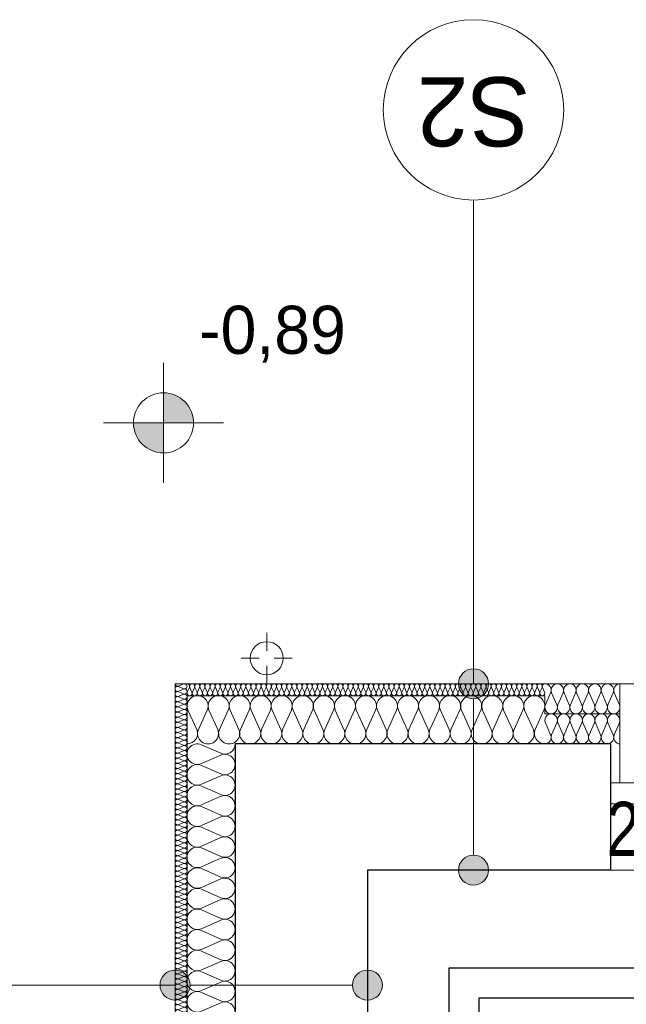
# Model space of a CAD drawing. Extents: x -440864 to -355682, y 13652 to 155872.
# Tile 31 of 179: x -431002 to -428984, y 36226 to 39502. Entities that reach past the tile are written whole.
import ezdxf
from ezdxf.lldxf.tags import DXFTag

# ---------------------------------------------------------------- set-up
doc = ezdxf.new("R2010")
doc.units = 0
doc.header["$MEASUREMENT"] = 0
for name, color, linetype in [('#podkład', 252, 'Continuous'), ('Arch ocieplenie', 252, 'Continuous'), ('Arch opisy', 252, 'Continuous'), ('Inwent Izolacje', 252, 'Continuous'), ('INWENT RZĘDNE', 252, 'Continuous'), ('IS_Powrót', 5, 'DASH'), ('IS_Text_Odbiornikow_Therm', 7, 'Continuous'), ('IS_Zasilanie', 1, 'SOLID')]:
    doc.layers.add(name, color=color, linetype=linetype)
for name, color, linetype, lineweight in [('Arch ocieplenie_Nr_Pióra__9', 252, 'Continuous', 13), ('Arch opisy_Nr_Pióra__1', 252, 'Continuous', 25), ('Arch opisy_Nr_Pióra__21', 252, 'Continuous', 9), ('Arch wykończenie_Nr_Pióra__3', 252, 'Continuous', 18), ('INWENT DACH_Nr_Pióra__21', 252, 'Continuous', 9), ('Inwent Izolacje_Nr_Pióra__2', 252, 'Continuous', 13), ('INWENT RZĘDNE_Nr_Pióra__21', 252, 'Continuous', 9), ('INWENT. OKNA_Nr_Pióra__5', 252, 'Continuous', 13), ('INWENT.ŚCIANY_Nr_Pióra__1', 252, 'Continuous', 25), ('INWENT.ŚCIANY_Nr_Pióra__2', 252, 'Continuous', 13), ('INWENT.ŚCIANY_Nr_Pióra__21', 252, 'Continuous', 9)]:
    doc.layers.add(name, color=color, linetype=linetype, lineweight=lineweight)
doc.styles.add('GENERATED_STYLE_2', font='txt')
doc.styles.add('GENERATED_STYLE_5', font='txt')
doc.styles.get("Standard").update_dxf_attribs({"font": 'arial.ttf', "width": 0.8, "bigfont": 'BIGFONT.SHX'})
tags = doc.linetypes.add('DASH', pattern=[15, 10, -5]).pattern_tags.tags
tags[6:7] = [DXFTag(74, 4), DXFTag(75, 0), DXFTag(340, '0'), DXFTag(46, 0.0), DXFTag(50, 0.0), DXFTag(44, 0.0), DXFTag(45, 0.0)]
tags[4:5] = [DXFTag(74, 4), DXFTag(75, 0), DXFTag(340, '0'), DXFTag(46, 0.0), DXFTag(50, 0.0), DXFTag(44, 0.0), DXFTag(45, 0.0)]
tags = doc.linetypes.add('SOLID', pattern=[10, 10, 0]).pattern_tags.tags
tags[6:7] = [DXFTag(74, 4), DXFTag(75, 0), DXFTag(340, '0'), DXFTag(46, 0.0), DXFTag(50, 0.0), DXFTag(44, 0.0), DXFTag(45, 0.0)]
tags[4:5] = [DXFTag(74, 4), DXFTag(75, 0), DXFTag(340, '0'), DXFTag(46, 0.0), DXFTag(50, 0.0), DXFTag(44, 0.0), DXFTag(45, 0.0)]

# ---------------------------------------------------------------- blocks, each defined once
blk = doc.blocks.new('Izolacja cieplna 14_14', base_point=(-430484.9, 37292.6))
at = {"layer": 'Arch ocieplenie_Nr_Pióra__9', "linetype": 'Continuous'}
for p, q in [((-430456.9, 37291.9), (-430473, 37284.8)), ((-430473, 37283.4), (-430456.9, 37276.2)), ((-430456.9, 37274.8), (-430473, 37267.7)), ((-430473, 37266.3), (-430456.9, 37259.2)), ((-430456.9, 37257.7), (-430473, 37250.6)), ((-430473, 37249.2), (-430456.9, 37242.1)), ((-430456.9, 37240.6), (-430473, 37233.5)), ((-430473, 37232.1), (-430456.9, 37225)), ((-430456.9, 37223.6), (-430473, 37216.5)), ((-430473, 37215), (-430456.9, 37207.9)), ((-430456.9, 37206.5), (-430473, 37199.4)), ((-430473, 37197.9), (-430456.9, 37190.8)), ((-430456.9, 37189.4), (-430473, 37182.3)), ((-430473, 37180.9), (-430456.9, 37173.7)), ((-430456.9, 37172.3), (-430473, 37165.2)), ((-430473, 37163.8), (-430456.9, 37156.7)), ((-430456.9, 37155.2), (-430473, 37148.1)), ((-430473, 37146.7), (-430456.9, 37139.6)), ((-430456.9, 37138.1), (-430473, 37131)), ((-430473, 37129.6), (-430456.9, 37122.5)), ((-430456.9, 37121.1), (-430473, 37114)), ((-430473, 37112.5), (-430456.9, 37105.4)), ((-430456.9, 37104), (-430473, 37096.9)), ((-430473, 37095.4), (-430456.9, 37088.3)), ((-430456.9, 37086.9), (-430473, 37079.8)), ((-430473, 37078.4), (-430456.9, 37071.2)), ((-430456.9, 37069.8), (-430473, 37062.7)), ((-430473, 37061.3), (-430456.9, 37054.2)), ((-430456.9, 37052.7), (-430473, 37045.6)), ((-430473, 37044.2), (-430456.9, 37037.1)), ((-430456.9, 37035.6), (-430473, 37028.5)), ((-430473, 37027.1), (-430456.9, 37020)), ((-430456.9, 37018.6), (-430473, 37011.5)), ((-430473, 37010), (-430456.9, 37002.9)), ((-430456.9, 37001.5), (-430473, 36994.4)), ((-430473, 36992.9), (-430456.9, 36985.8)), ((-430456.9, 36984.4), (-430473, 36977.3)), ((-430473, 36975.9), (-430456.9, 36968.7)), ((-430456.9, 36967.3), (-430473, 36960.2)), ((-430473, 36958.8), (-430456.9, 36951.7)), ((-430456.9, 36950.2), (-430473, 36943.1)), ((-430473, 36941.7), (-430456.9, 36934.6)), ((-430456.9, 36933.1), (-430473, 36926)), ((-430473, 36924.6), (-430456.9, 36917.5)), ((-430456.9, 36916.1), (-430473, 36909)), ((-430473, 36907.5), (-430456.9, 36900.4)), ((-430456.9, 36899), (-430473, 36891.9)), ((-430473, 36890.4), (-430456.9, 36883.3)), ((-430456.9, 36881.9), (-430473, 36874.8)), ((-430473, 36873.4), (-430456.9, 36866.2)), ((-430456.9, 36864.8), (-430473, 36857.7)), ((-430473, 36856.3), (-430456.9, 36849.2)), ((-430456.9, 36847.7), (-430473, 36840.6)), ((-430473, 36839.2), (-430456.9, 36832.1)), ((-430456.9, 36830.6), (-430473, 36823.5)), ((-430473, 36822.1), (-430456.9, 36815)), ((-430456.9, 36813.6), (-430473, 36806.5)), ((-430473, 36805), (-430456.9, 36797.9)), ((-430456.9, 36796.5), (-430473, 36789.4)), ((-430473, 36787.9), (-430456.9, 36780.8)), ((-430456.9, 36779.4), (-430473, 36772.3)), ((-430473, 36770.9), (-430456.9, 36763.7)), ((-430456.9, 36762.3), (-430473, 36755.2)), ((-430473, 36753.8), (-430456.9, 36746.7)), ((-430456.9, 36745.2), (-430473, 36738.1)), ((-430473, 36736.7), (-430456.9, 36729.6)), ((-430456.9, 36728.1), (-430473, 36721)), ((-430473, 36719.6), (-430456.9, 36712.5)), ((-430456.9, 36711.1), (-430473, 36704)), ((-430473, 36702.5), (-430456.9, 36695.4)), ((-430456.9, 36694), (-430473, 36686.9)), ((-430473, 36685.4), (-430456.9, 36678.3)), ((-430456.9, 36676.9), (-430473, 36669.8)), ((-430473, 36668.4), (-430456.9, 36661.2)), ((-430456.9, 36659.8), (-430473, 36652.7)), ((-430473, 36651.3), (-430456.9, 36644.2)), ((-430456.9, 36642.7), (-430473, 36635.6)), ((-430473, 36634.2), (-430456.9, 36627.1)), ((-430456.9, 36625.6), (-430473, 36618.5)), ((-430473, 36617.1), (-430456.9, 36610)), ((-430456.9, 36608.6), (-430473, 36601.5)), ((-430473, 36600), (-430456.9, 36592.9)), ((-430456.9, 36591.5), (-430473, 36584.4)), ((-430473, 36582.9), (-430456.9, 36575.8)), ((-430456.9, 36574.4), (-430473, 36567.3)), ((-430473, 36565.9), (-430456.9, 36558.7)), ((-430456.9, 36557.3), (-430473, 36550.2)), ((-430473, 36548.8), (-430456.9, 36541.7)), ((-430456.9, 36540.2), (-430473, 36533.1)), ((-430473, 36531.7), (-430456.9, 36524.6)), ((-430456.9, 36523.1), (-430473, 36516)), ((-430473, 36514.6), (-430456.9, 36507.5)), ((-430456.9, 36506.1), (-430473, 36499)), ((-430473, 36497.5), (-430456.9, 36490.4)), ((-430456.9, 36489), (-430473, 36481.9)), ((-430473, 36480.4), (-430456.9, 36473.3)), ((-430456.9, 36471.9), (-430473, 36464.8)), ((-430473, 36463.4), (-430456.9, 36456.2)), ((-430456.9, 36454.8), (-430473, 36447.7)), ((-430473, 36446.3), (-430456.9, 36439.2)), ((-430456.9, 36437.7), (-430473, 36430.6)), ((-430473, 36429.2), (-430456.9, 36422.1)), ((-430456.9, 36420.6), (-430473, 36413.5)), ((-430473, 36412.1), (-430456.9, 36405)), ((-430456.9, 36403.6), (-430473, 36396.5)), ((-430473, 36395), (-430456.9, 36387.9)), ((-430456.9, 36386.5), (-430473, 36379.4)), ((-430473, 36377.9), (-430456.9, 36370.8)), ((-430456.9, 36369.4), (-430473, 36362.3)), ((-430473, 36360.9), (-430456.9, 36353.7)), ((-430456.9, 36352.3), (-430473, 36345.2)), ((-430473, 36343.8), (-430456.9, 36336.7)), ((-430456.9, 36335.2), (-430473, 36328.1)), ((-430473, 36326.7), (-430456.9, 36319.6)), ((-430456.9, 36318.1), (-430473, 36311)), ((-430473, 36309.6), (-430456.9, 36302.5)), ((-430456.9, 36301.1), (-430473, 36294)), ((-430473, 36292.5), (-430456.9, 36285.4)), ((-430456.9, 36284), (-430473, 36276.9)), ((-430473, 36275.4), (-430456.9, 36268.3)), ((-430456.9, 36266.9), (-430473, 36259.8)), ((-430473, 36258.4), (-430456.9, 36251.2)), ((-430456.9, 36249.8), (-430473, 36242.7)), ((-430473, 36241.3), (-430456.9, 36234.2)), ((-430456.9, 36232.7), (-430473, 36225.6)), ((-430473, 36224.2), (-430456.9, 36217.1)), ((-430456.9, 36215.6), (-430473, 36208.5)), ((-430473, 36207.1), (-430456.9, 36200)), ((-430456.9, 36198.6), (-430473, 36191.5)), ((-430473, 36190), (-430456.9, 36182.9)), ((-430456.9, 36181.5), (-430473, 36174.4)), ((-430473, 36172.9), (-430456.9, 36165.8)), ((-430456.9, 36164.4), (-430473, 36157.3)), ((-430473, 36155.9), (-430456.9, 36148.7)), ((-430456.9, 36147.3), (-430473, 36140.2)), ((-430473, 36138.8), (-430456.9, 36131.7)), ((-430456.9, 36130.2), (-430473, 36123.1)), ((-430473, 36121.7), (-430456.9, 36114.6)), ((-430456.9, 36113.1), (-430473, 36106)), ((-430473, 36104.6), (-430456.9, 36097.5)), ((-430456.9, 36096.1), (-430473, 36089)), ((-430473, 36087.5), (-430456.9, 36080.4)), ((-430456.9, 36079), (-430473, 36071.9)), ((-430473, 36070.4), (-430456.9, 36063.3))]:
    blk.add_line(p, q, dxfattribs=at)
for centre, start_param, end_param in [((-430476.4, 37292.6), 4.712389, 6.695979), ((-430453.5, 37284.1), 5.870392, 9.837571), ((-430476.4, 37275.5), 2.7288, 6.695979), ((-430476.4, 37258.4), 2.7288, 6.695979), ((-430453.5, 37267), 5.870392, 9.837571), ((-430453.5, 37249.9), 5.870392, 9.837571), ((-430476.4, 37241.4), 2.7288, 6.695979), ((-430476.4, 37224.3), 2.7288, 6.695979), ((-430453.5, 37232.8), 5.870392, 9.837571), ((-430453.5, 37215.7), 5.870392, 9.837571), ((-430476.4, 37207.2), 2.7288, 6.695979), ((-430476.4, 37190.1), 2.7288, 6.695979), ((-430453.5, 37198.7), 5.870392, 9.837571), ((-430453.5, 37181.6), 5.870392, 9.837571), ((-430476.4, 37173), 2.7288, 6.695979), ((-430476.4, 37155.9), 2.7288, 6.695979), ((-430453.5, 37164.5), 5.870392, 9.837571), ((-430453.5, 37147.4), 5.870392, 9.837571), ((-430476.4, 37138.9), 2.7288, 6.695979), ((-430476.4, 37121.8), 2.7288, 6.695979), ((-430453.5, 37130.3), 5.870392, 9.837571), ((-430453.5, 37113.2), 5.870392, 9.837571), ((-430476.4, 37104.7), 2.7288, 6.695979), ((-430476.4, 37087.6), 2.7288, 6.695979), ((-430453.5, 37096.2), 5.870392, 9.837571), ((-430476.4, 37070.5), 2.7288, 6.695979), ((-430476.4, 37053.4), 2.7288, 6.695979), ((-430453.5, 37079.1), 5.870392, 9.837571), ((-430453.5, 37062), 5.870392, 9.837571), ((-430476.4, 37036.4), 2.7288, 6.695979), ((-430476.4, 37019.3), 2.7288, 6.695979), ((-430453.5, 37044.9), 5.870392, 9.837571), ((-430453.5, 37027.8), 5.870392, 9.837571), ((-430476.4, 37002.2), 2.7288, 6.695979), ((-430476.4, 36985.1), 2.7288, 6.695979), ((-430453.5, 37010.7), 5.870392, 9.837571), ((-430453.5, 36993.7), 5.870392, 9.837571), ((-430476.4, 36968), 2.7288, 6.695979), ((-430476.4, 36950.9), 2.7288, 6.695979), ((-430453.5, 36976.6), 5.870392, 9.837571), ((-430453.5, 36959.5), 5.870392, 9.837571), ((-430476.4, 36933.9), 2.7288, 6.695979), ((-430476.4, 36916.8), 2.7288, 6.695979), ((-430453.5, 36942.4), 5.870392, 9.837571), ((-430453.5, 36925.3), 5.870392, 9.837571), ((-430476.4, 36899.7), 2.7288, 6.695979), ((-430453.5, 36908.2), 5.870392, 9.837571), ((-430453.5, 36891.2), 5.870392, 9.837571), ((-430476.4, 36882.6), 2.7288, 6.695979), ((-430476.4, 36865.5), 2.7288, 6.695979), ((-430453.5, 36874.1), 5.870392, 9.837571), ((-430453.5, 36857), 5.870392, 9.837571), ((-430476.4, 36848.4), 2.7288, 6.695979), ((-430476.4, 36831.4), 2.7288, 6.695979), ((-430453.5, 36839.9), 5.870392, 9.837571), ((-430453.5, 36822.8), 5.870392, 9.837571), ((-430476.4, 36814.3), 2.7288, 6.695979), ((-430476.4, 36797.2), 2.7288, 6.695979), ((-430453.5, 36805.7), 5.870392, 9.837571), ((-430453.5, 36788.7), 5.870392, 9.837571), ((-430476.4, 36780.1), 2.7288, 6.695979), ((-430476.4, 36763), 2.7288, 6.695979), ((-430453.5, 36771.6), 5.870392, 9.837571), ((-430453.5, 36754.5), 5.870392, 9.837571), ((-430476.4, 36745.9), 2.7288, 6.695979), ((-430476.4, 36728.9), 2.7288, 6.695979), ((-430453.5, 36737.4), 5.870392, 9.837571), ((-430453.5, 36720.3), 5.870392, 9.837571), ((-430476.4, 36711.8), 2.7288, 6.695979), ((-430476.4, 36694.7), 2.7288, 6.695979), ((-430453.5, 36703.2), 5.870392, 9.837571), ((-430476.4, 36677.6), 2.7288, 6.695979), ((-430476.4, 36660.5), 2.7288, 6.695979), ((-430453.5, 36686.2), 5.870392, 9.837571), ((-430453.5, 36669.1), 5.870392, 9.837571), ((-430476.4, 36643.4), 2.7288, 6.695979), ((-430476.4, 36626.4), 2.7288, 6.695979), ((-430453.5, 36652), 5.870392, 9.837571), ((-430453.5, 36634.9), 5.870392, 9.837571), ((-430476.4, 36609.3), 2.7288, 6.695979), ((-430476.4, 36592.2), 2.7288, 6.695979), ((-430453.5, 36617.8), 5.870392, 9.837571), ((-430453.5, 36600.7), 5.870392, 9.837571), ((-430476.4, 36575.1), 2.7288, 6.695979), ((-430476.4, 36558), 2.7288, 6.695979), ((-430453.5, 36583.7), 5.870392, 9.837571), ((-430453.5, 36566.6), 5.870392, 9.837571), ((-430476.4, 36540.9), 2.7288, 6.695979), ((-430476.4, 36523.9), 2.7288, 6.695979), ((-430453.5, 36549.5), 5.870392, 9.837571), ((-430453.5, 36532.4), 5.870392, 9.837571), ((-430476.4, 36506.8), 2.7288, 6.695979), ((-430453.5, 36515.3), 5.870392, 9.837571), ((-430453.5, 36498.2), 5.870392, 9.837571), ((-430476.4, 36489.7), 2.7288, 6.695979), ((-430476.4, 36472.6), 2.7288, 6.695979), ((-430453.5, 36481.2), 5.870392, 9.837571), ((-430453.5, 36464.1), 5.870392, 9.837571), ((-430476.4, 36455.5), 2.7288, 6.695979), ((-430476.4, 36438.4), 2.7288, 6.695979), ((-430453.5, 36447), 5.870392, 9.837571), ((-430453.5, 36429.9), 5.870392, 9.837571), ((-430476.4, 36421.4), 2.7288, 6.695979), ((-430476.4, 36404.3), 2.7288, 6.695979), ((-430453.5, 36412.8), 5.870392, 9.837571), ((-430453.5, 36395.7), 5.870392, 9.837571), ((-430476.4, 36387.2), 2.7288, 6.695979), ((-430476.4, 36370.1), 2.7288, 6.695979), ((-430453.5, 36378.7), 5.870392, 9.837571), ((-430453.5, 36361.6), 5.870392, 9.837571), ((-430476.4, 36353), 2.7288, 6.695979), ((-430476.4, 36335.9), 2.7288, 6.695979), ((-430453.5, 36344.5), 5.870392, 9.837571), ((-430453.5, 36327.4), 5.870392, 9.837571), ((-430476.4, 36318.9), 2.7288, 6.695979), ((-430476.4, 36301.8), 2.7288, 6.695979), ((-430453.5, 36310.3), 5.870392, 9.837571), ((-430476.4, 36284.7), 2.7288, 6.695979), ((-430476.4, 36267.6), 2.7288, 6.695979), ((-430453.5, 36293.2), 5.870392, 9.837571), ((-430453.5, 36276.2), 5.870392, 9.837571), ((-430476.4, 36250.5), 2.7288, 6.695979), ((-430476.4, 36233.4), 2.7288, 6.695979), ((-430453.5, 36259.1), 5.870392, 9.837571), ((-430453.5, 36242), 5.870392, 9.837571), ((-430476.4, 36216.4), 2.7288, 6.695979), ((-430476.4, 36199.3), 2.7288, 6.695979), ((-430453.5, 36224.9), 5.870392, 9.837571), ((-430453.5, 36207.8), 5.870392, 9.837571), ((-430476.4, 36182.2), 2.7288, 6.695979), ((-430476.4, 36165.1), 2.7288, 6.695979), ((-430453.5, 36190.7), 5.870392, 9.837571), ((-430453.5, 36173.7), 5.870392, 9.837571), ((-430476.4, 36148), 2.7288, 6.695979), ((-430476.4, 36130.9), 2.7288, 6.695979), ((-430453.5, 36156.6), 5.870392, 9.837571), ((-430453.5, 36139.5), 5.870392, 9.837571), ((-430476.4, 36113.9), 2.7288, 6.695979), ((-430453.5, 36122.4), 5.870392, 9.837571), ((-430453.5, 36105.3), 5.870392, 9.837571), ((-430476.4, 36096.8), 2.7288, 6.695979), ((-430476.4, 36079.7), 2.7288, 6.695979), ((-430453.5, 36088.2), 5.870392, 9.837571), ((-430453.5, 36071.2), 5.870392, 9.837571), ((-430476.4, 36062.6), 2.7288, 4.712389)]:
    blk.add_ellipse(centre, major_axis=(0, -8.54), ratio=0.995956, start_param=start_param, end_param=end_param, dxfattribs=at)
blk = doc.blocks.new('Izolacja cieplna 14_18', base_point=(-429254.9, 37292.6))
at = {"layer": 'Arch ocieplenie_Nr_Pióra__9', "linetype": 'Continuous'}
for p, q in [((-430437.2, 37280.7), (-430444.2, 37264.5)), ((-430428.7, 37264.5), (-430435.7, 37280.7)), ((-430420.2, 37280.7), (-430427.2, 37264.5)), ((-430411.7, 37264.5), (-430418.7, 37280.7)), ((-430403.2, 37280.7), (-430410.2, 37264.5)), ((-430394.7, 37264.5), (-430401.7, 37280.7)), ((-430386.2, 37280.7), (-430393.2, 37264.5)), ((-430377.7, 37264.5), (-430384.7, 37280.7)), ((-430369.2, 37280.7), (-430376.2, 37264.5)), ((-430360.7, 37264.5), (-430367.7, 37280.7)), ((-430352.2, 37280.7), (-430359.2, 37264.5)), ((-430343.7, 37264.5), (-430350.7, 37280.7)), ((-430335.2, 37280.7), (-430342.2, 37264.5)), ((-430326.7, 37264.5), (-430333.7, 37280.7)), ((-430318.2, 37280.7), (-430325.2, 37264.5)), ((-430309.7, 37264.5), (-430316.7, 37280.7)), ((-430301.2, 37280.7), (-430308.2, 37264.5)), ((-430292.7, 37264.5), (-430299.7, 37280.7)), ((-430284.2, 37280.7), (-430291.2, 37264.5)), ((-430275.7, 37264.5), (-430282.7, 37280.7)), ((-430267.2, 37280.7), (-430274.2, 37264.5)), ((-430258.7, 37264.5), (-430265.7, 37280.7)), ((-430250.2, 37280.7), (-430257.2, 37264.5)), ((-430241.7, 37264.5), (-430248.7, 37280.7)), ((-430233.2, 37280.7), (-430240.2, 37264.5)), ((-430224.7, 37264.5), (-430231.7, 37280.7)), ((-430216.2, 37280.7), (-430223.2, 37264.5)), ((-430207.7, 37264.5), (-430214.7, 37280.7)), ((-430199.2, 37280.7), (-430206.2, 37264.5)), ((-430190.7, 37264.5), (-430197.7, 37280.7)), ((-430182.2, 37280.7), (-430189.2, 37264.5)), ((-430173.7, 37264.5), (-430180.7, 37280.7)), ((-430165.2, 37280.7), (-430172.2, 37264.5)), ((-430156.7, 37264.5), (-430163.7, 37280.7)), ((-430148.2, 37280.7), (-430155.2, 37264.5)), ((-430139.7, 37264.5), (-430146.7, 37280.7)), ((-430131.2, 37280.7), (-430138.2, 37264.5)), ((-430122.7, 37264.5), (-430129.7, 37280.7)), ((-430114.2, 37280.7), (-430121.2, 37264.5)), ((-430105.7, 37264.5), (-430112.7, 37280.7)), ((-430097.2, 37280.7), (-430104.2, 37264.5)), ((-430088.7, 37264.5), (-430095.7, 37280.7)), ((-430080.2, 37280.7), (-430087.2, 37264.5)), ((-430071.7, 37264.5), (-430078.7, 37280.7)), ((-430063.2, 37280.7), (-430070.2, 37264.5)), ((-430054.7, 37264.5), (-430061.7, 37280.7)), ((-430046.2, 37280.7), (-430053.2, 37264.5)), ((-430037.7, 37264.5), (-430044.7, 37280.7)), ((-430029.2, 37280.7), (-430036.2, 37264.5)), ((-430020.7, 37264.5), (-430027.7, 37280.7)), ((-430012.2, 37280.7), (-430019.2, 37264.5)), ((-430003.7, 37264.5), (-430010.7, 37280.7)), ((-429995.2, 37280.7), (-430002.2, 37264.5)), ((-429986.7, 37264.5), (-429993.7, 37280.7)), ((-429978.2, 37280.7), (-429985.2, 37264.5)), ((-429969.7, 37264.5), (-429976.7, 37280.7)), ((-429961.2, 37280.7), (-429968.2, 37264.5)), ((-429952.7, 37264.5), (-429959.7, 37280.7)), ((-429944.2, 37280.7), (-429951.2, 37264.5)), ((-429935.7, 37264.5), (-429942.7, 37280.7)), ((-429927.2, 37280.7), (-429934.2, 37264.5)), ((-429918.7, 37264.5), (-429925.7, 37280.7)), ((-429910.2, 37280.7), (-429917.2, 37264.5)), ((-429901.7, 37264.5), (-429908.7, 37280.7)), ((-429893.2, 37280.7), (-429900.2, 37264.5)), ((-429884.7, 37264.5), (-429891.7, 37280.7)), ((-429876.2, 37280.7), (-429883.2, 37264.5)), ((-429867.7, 37264.5), (-429874.7, 37280.7)), ((-429859.2, 37280.7), (-429866.2, 37264.5)), ((-429850.7, 37264.5), (-429857.7, 37280.7)), ((-429842.2, 37280.7), (-429849.2, 37264.5)), ((-429833.7, 37264.5), (-429840.7, 37280.7)), ((-429825.2, 37280.7), (-429832.2, 37264.5)), ((-429816.7, 37264.5), (-429823.7, 37280.7)), ((-429808.2, 37280.7), (-429815.2, 37264.5)), ((-429799.7, 37264.5), (-429806.7, 37280.7)), ((-429791.2, 37280.7), (-429798.2, 37264.5)), ((-429782.7, 37264.5), (-429789.7, 37280.7)), ((-429774.2, 37280.7), (-429781.2, 37264.5)), ((-429765.7, 37264.5), (-429772.7, 37280.7)), ((-429757.2, 37280.7), (-429764.2, 37264.5)), ((-429748.7, 37264.5), (-429755.7, 37280.7)), ((-429740.2, 37280.7), (-429747.2, 37264.5)), ((-429731.7, 37264.5), (-429738.7, 37280.7)), ((-429723.2, 37280.7), (-429730.2, 37264.5)), ((-429714.7, 37264.5), (-429721.7, 37280.7)), ((-429706.2, 37280.7), (-429713.2, 37264.5)), ((-429697.7, 37264.5), (-429704.7, 37280.7)), ((-429689.2, 37280.7), (-429696.2, 37264.5)), ((-429680.7, 37264.5), (-429687.7, 37280.7)), ((-429672.2, 37280.7), (-429679.2, 37264.5)), ((-429663.7, 37264.5), (-429670.7, 37280.7)), ((-429655.2, 37280.7), (-429662.2, 37264.5)), ((-429646.7, 37264.5), (-429653.7, 37280.7)), ((-429638.2, 37280.7), (-429645.2, 37264.5)), ((-429629.7, 37264.5), (-429636.7, 37280.7)), ((-429621.2, 37280.7), (-429628.2, 37264.5)), ((-429612.7, 37264.5), (-429619.7, 37280.7)), ((-429604.2, 37280.7), (-429611.2, 37264.5)), ((-429595.7, 37264.5), (-429602.7, 37280.7)), ((-429587.2, 37280.7), (-429594.2, 37264.5)), ((-429578.7, 37264.5), (-429585.7, 37280.7)), ((-429570.2, 37280.7), (-429577.2, 37264.5)), ((-429561.7, 37264.5), (-429568.7, 37280.7)), ((-429553.2, 37280.7), (-429560.2, 37264.5)), ((-429544.7, 37264.5), (-429551.7, 37280.7)), ((-429536.2, 37280.7), (-429543.2, 37264.5)), ((-429527.7, 37264.5), (-429534.7, 37280.7)), ((-429519.2, 37280.7), (-429526.2, 37264.5)), ((-429510.7, 37264.5), (-429517.7, 37280.7)), ((-429502.2, 37280.7), (-429509.2, 37264.5)), ((-429493.7, 37264.5), (-429500.7, 37280.7)), ((-429485.2, 37280.7), (-429492.2, 37264.5)), ((-429476.7, 37264.5), (-429483.7, 37280.7)), ((-429468.2, 37280.7), (-429475.2, 37264.5)), ((-429459.7, 37264.5), (-429466.7, 37280.7)), ((-429451.2, 37280.7), (-429458.2, 37264.5)), ((-429442.7, 37264.5), (-429449.7, 37280.7)), ((-429434.2, 37280.7), (-429441.2, 37264.5)), ((-429425.7, 37264.5), (-429432.7, 37280.7)), ((-429417.2, 37280.7), (-429424.2, 37264.5)), ((-429408.7, 37264.5), (-429415.7, 37280.7)), ((-429400.2, 37280.7), (-429407.2, 37264.5)), ((-429391.7, 37264.5), (-429398.7, 37280.7)), ((-429383.2, 37280.7), (-429390.2, 37264.5)), ((-429374.7, 37264.5), (-429381.7, 37280.7)), ((-429366.2, 37280.7), (-429373.2, 37264.5)), ((-429357.7, 37264.5), (-429364.7, 37280.7)), ((-429349.2, 37280.7), (-429356.2, 37264.5)), ((-429340.7, 37264.5), (-429347.7, 37280.7)), ((-429332.2, 37280.7), (-429339.2, 37264.5)), ((-429323.7, 37264.5), (-429330.7, 37280.7)), ((-429315.2, 37280.7), (-429322.2, 37264.5)), ((-429306.7, 37264.5), (-429313.7, 37280.7)), ((-429298.2, 37280.7), (-429305.2, 37264.5)), ((-429289.7, 37264.5), (-429296.7, 37280.7)), ((-429281.2, 37280.7), (-429288.2, 37264.5)), ((-429272.7, 37264.5), (-429279.7, 37280.7)), ((-429264.2, 37280.7), (-429271.2, 37264.5)), ((-429255.7, 37264.5), (-429262.7, 37280.7))]:
    blk.add_line(p, q, dxfattribs=at)
for centre, start_param, end_param in [((-430444.9, 37284.1), 1.158004, 3.141593), ((-430427.9, 37284.1), 1.158004, 5.125183), ((-430410.9, 37284.1), 1.158004, 5.125183), ((-430393.9, 37284.1), 1.158004, 5.125183), ((-430376.9, 37284.1), 1.158004, 5.125183), ((-430359.9, 37284.1), 1.158004, 5.125183), ((-430342.9, 37284.1), 1.158004, 5.125183), ((-430325.9, 37284.1), 1.158004, 5.125183), ((-430308.9, 37284.1), 1.158004, 5.125183), ((-430291.9, 37284.1), 1.158004, 5.125183), ((-430274.9, 37284.1), 1.158004, 5.125183), ((-430257.9, 37284.1), 1.158004, 5.125183), ((-430240.9, 37284.1), 1.158004, 5.125183), ((-430223.9, 37284.1), 1.158004, 5.125183), ((-430206.9, 37284.1), 1.158004, 5.125183), ((-430189.9, 37284.1), 1.158004, 5.125183), ((-430172.9, 37284.1), 1.158004, 5.125183), ((-430155.9, 37284.1), 1.158004, 5.125183), ((-430138.9, 37284.1), 1.158004, 5.125183), ((-430121.9, 37284.1), 1.158004, 5.125183), ((-430104.9, 37284.1), 1.158004, 5.125183), ((-430087.9, 37284.1), 1.158004, 5.125183), ((-430070.9, 37284.1), 1.158004, 5.125183), ((-430053.9, 37284.1), 1.158004, 5.125183), ((-430036.9, 37284.1), 1.158004, 5.125183), ((-430019.9, 37284.1), 1.158004, 5.125183), ((-430002.9, 37284.1), 1.158004, 5.125183), ((-429985.9, 37284.1), 1.158004, 5.125183), ((-429968.9, 37284.1), 1.158004, 5.125183), ((-429951.9, 37284.1), 1.158004, 5.125183), ((-429934.9, 37284.1), 1.158004, 5.125183), ((-429917.9, 37284.1), 1.158004, 5.125183), ((-429900.9, 37284.1), 1.158004, 5.125183), ((-429883.9, 37284.1), 1.158004, 5.125183), ((-429866.9, 37284.1), 1.158004, 5.125183), ((-429849.9, 37284.1), 1.158004, 5.125183), ((-429832.9, 37284.1), 1.158004, 5.125183), ((-429815.9, 37284.1), 1.158004, 5.125183), ((-429798.9, 37284.1), 1.158004, 5.125183), ((-429781.9, 37284.1), 1.158004, 5.125183), ((-429764.9, 37284.1), 1.158004, 5.125183), ((-429747.9, 37284.1), 1.158004, 5.125183), ((-429730.9, 37284.1), 1.158004, 5.125183), ((-429713.9, 37284.1), 1.158004, 5.125183), ((-429696.9, 37284.1), 1.158004, 5.125183), ((-429679.9, 37284.1), 1.158004, 5.125183), ((-429662.9, 37284.1), 1.158004, 5.125183), ((-429645.9, 37284.1), 1.158004, 5.125183), ((-429628.9, 37284.1), 1.158004, 5.125183), ((-429611.9, 37284.1), 1.158004, 5.125183), ((-429594.9, 37284.1), 1.158004, 5.125183), ((-429577.9, 37284.1), 1.158004, 5.125183), ((-429560.9, 37284.1), 1.158004, 5.125183), ((-429543.9, 37284.1), 1.158004, 5.125183), ((-429526.9, 37284.1), 1.158004, 5.125183), ((-429509.9, 37284.1), 1.158004, 5.125183), ((-429492.9, 37284.1), 1.158004, 5.125183), ((-429475.9, 37284.1), 1.158004, 5.125183), ((-429458.9, 37284.1), 1.158004, 5.125183), ((-429441.9, 37284.1), 1.158004, 5.125183), ((-429424.9, 37284.1), 1.158004, 5.125183), ((-429407.9, 37284.1), 1.158004, 5.125183), ((-429390.9, 37284.1), 1.158004, 5.125183), ((-429373.9, 37284.1), 1.158004, 5.125183), ((-429356.9, 37284.1), 1.158004, 5.125183), ((-429339.9, 37284.1), 1.158004, 5.125183), ((-429322.9, 37284.1), 1.158004, 5.125183), ((-429305.9, 37284.1), 1.158004, 5.125183), ((-429288.9, 37284.1), 1.158004, 5.125183), ((-429271.9, 37284.1), 1.158004, 5.125183), ((-429254.9, 37284.1), 3.141593, 5.125182), ((-430436.4, 37261.1), 4.299595, 8.266775), ((-430419.4, 37261.1), 4.299595, 8.266775), ((-430402.4, 37261.1), 4.299595, 8.266775), ((-430385.4, 37261.1), 4.299595, 8.266775), ((-430368.4, 37261.1), 4.299595, 8.266775), ((-430351.4, 37261.1), 4.299595, 8.266775), ((-430334.4, 37261.1), 4.299595, 8.266775), ((-430317.4, 37261.1), 4.299595, 8.266775), ((-430300.4, 37261.1), 4.299595, 8.266775), ((-430283.4, 37261.1), 4.299595, 8.266775), ((-430266.4, 37261.1), 4.299595, 8.266775), ((-430249.4, 37261.1), 4.299595, 8.266775), ((-430232.4, 37261.1), 4.299595, 8.266775), ((-430215.4, 37261.1), 4.299595, 8.266775), ((-430198.4, 37261.1), 4.299595, 8.266775), ((-430181.4, 37261.1), 4.299595, 8.266775), ((-430164.4, 37261.1), 4.299595, 8.266775), ((-430147.4, 37261.1), 4.299595, 8.266775), ((-430130.4, 37261.1), 4.299595, 8.266775), ((-430113.4, 37261.1), 4.299595, 8.266775), ((-430096.4, 37261.1), 4.299595, 8.266775), ((-430079.4, 37261.1), 4.299595, 8.266775), ((-430062.4, 37261.1), 4.299595, 8.266775), ((-430045.4, 37261.1), 4.299595, 8.266775), ((-430028.4, 37261.1), 4.299595, 8.266775), ((-430011.4, 37261.1), 4.299595, 8.266775), ((-429994.4, 37261.1), 4.299595, 8.266775), ((-429977.4, 37261.1), 4.299595, 8.266775), ((-429960.4, 37261.1), 4.299595, 8.266775), ((-429943.4, 37261.1), 4.299595, 8.266775), ((-429926.4, 37261.1), 4.299595, 8.266775), ((-429909.4, 37261.1), 4.299595, 8.266775), ((-429892.4, 37261.1), 4.299595, 8.266775), ((-429875.4, 37261.1), 4.299595, 8.266775), ((-429858.4, 37261.1), 4.299595, 8.266775), ((-429841.4, 37261.1), 4.299595, 8.266775), ((-429824.4, 37261.1), 4.299595, 8.266775), ((-429807.4, 37261.1), 4.299595, 8.266775), ((-429790.4, 37261.1), 4.299595, 8.266775), ((-429773.4, 37261.1), 4.299595, 8.266775), ((-429756.4, 37261.1), 4.299595, 8.266775), ((-429739.4, 37261.1), 4.299595, 8.266775), ((-429722.4, 37261.1), 4.299595, 8.266775), ((-429705.4, 37261.1), 4.299595, 8.266775), ((-429688.4, 37261.1), 4.299595, 8.266775), ((-429671.4, 37261.1), 4.299595, 8.266775), ((-429654.4, 37261.1), 4.299595, 8.266775), ((-429637.4, 37261.1), 4.299595, 8.266775), ((-429620.4, 37261.1), 4.299595, 8.266775), ((-429603.4, 37261.1), 4.299595, 8.266775), ((-429586.4, 37261.1), 4.299595, 8.266775), ((-429569.4, 37261.1), 4.299595, 8.266775), ((-429552.4, 37261.1), 4.299595, 8.266775), ((-429535.4, 37261.1), 4.299595, 8.266775), ((-429518.4, 37261.1), 4.299595, 8.266775), ((-429501.4, 37261.1), 4.299595, 8.266775), ((-429484.4, 37261.1), 4.299595, 8.266775), ((-429467.4, 37261.1), 4.299595, 8.266775), ((-429450.4, 37261.1), 4.299595, 8.266775), ((-429433.4, 37261.1), 4.299595, 8.266775), ((-429416.4, 37261.1), 4.299595, 8.266775), ((-429399.4, 37261.1), 4.299595, 8.266775), ((-429382.4, 37261.1), 4.299595, 8.266775), ((-429365.4, 37261.1), 4.299595, 8.266775), ((-429348.4, 37261.1), 4.299595, 8.266775), ((-429331.4, 37261.1), 4.299595, 8.266775), ((-429314.4, 37261.1), 4.299595, 8.266775), ((-429297.4, 37261.1), 4.299595, 8.266775), ((-429280.4, 37261.1), 4.299595, 8.266775), ((-429263.4, 37261.1), 4.299595, 8.266775)]:
    blk.add_ellipse(centre, major_axis=(0, -8.51), ratio=0.999161, start_param=start_param, end_param=end_param, dxfattribs=at)
blk = doc.blocks.new('Izolacja cieplna 14_19', base_point=(-429004.9, 37292.6))
at = {"layer": 'Arch ocieplenie_Nr_Pióra__9', "linetype": 'Continuous'}
for p, q in [((-429235.9, 37262.8), (-429253.2, 37222.4)), ((-429215, 37222.4), (-429232.4, 37262.8)), ((-429194.2, 37262.8), (-429211.5, 37222.4)), ((-429173.4, 37222.4), (-429190.7, 37262.8)), ((-429152.5, 37262.8), (-429169.9, 37222.4)), ((-429131.7, 37222.4), (-429149, 37262.8)), ((-429110.9, 37262.8), (-429128.2, 37222.4)), ((-429090, 37222.4), (-429107.4, 37262.8)), ((-429069.2, 37262.8), (-429086.5, 37222.4)), ((-429048.4, 37222.4), (-429065.7, 37262.8)), ((-429027.5, 37262.8), (-429044.9, 37222.4)), ((-429006.7, 37222.4), (-429024, 37262.8))]:
    blk.add_line(p, q, dxfattribs=at)
for centre, start_param, end_param in [((-429254.9, 37271.3), 1.158004, 3.141593), ((-429213.3, 37271.3), 1.158004, 5.125183), ((-429171.6, 37271.3), 1.158004, 5.125183), ((-429129.9, 37271.3), 1.158004, 5.125183), ((-429088.3, 37271.3), 1.158004, 5.125183), ((-429046.6, 37271.3), 1.158004, 5.125183), ((-429004.9, 37271.3), 3.141593, 5.125182), ((-429234.1, 37213.9), 4.299595, 8.266775), ((-429192.4, 37213.9), 4.299595, 8.266775), ((-429150.8, 37213.9), 4.299595, 8.266775), ((-429109.1, 37213.9), 4.299595, 8.266775), ((-429067.4, 37213.9), 4.299595, 8.266775), ((-429025.8, 37213.9), 4.299595, 8.266775)]:
    blk.add_ellipse(centre, major_axis=(0, -21.3), ratio=0.979572, start_param=start_param, end_param=end_param, dxfattribs=at)
blk = doc.blocks.new('Izolacja cieplna 14_269', base_point=(-430284.9, 36062.6))
at = {"layer": 'Inwent Izolacje_Nr_Pióra__2', "linetype": 'Continuous'}
for p, q in [((-430332.6, 37061.2), (-430397.3, 37089.7)), ((-430397.3, 37026.8), (-430332.6, 37055.4)), ((-430332.6, 36992.5), (-430397.3, 37021.1)), ((-430397.3, 36958.2), (-430332.6, 36986.7)), ((-430332.6, 36923.8), (-430397.3, 36952.4)), ((-430397.3, 36889.5), (-430332.6, 36918.1)), ((-430332.6, 36855.2), (-430397.3, 36883.7)), ((-430397.3, 36820.8), (-430332.6, 36849.4)), ((-430332.6, 36786.5), (-430397.3, 36815.1)), ((-430397.3, 36752.2), (-430332.6, 36780.7)), ((-430332.6, 36717.8), (-430397.3, 36746.4)), ((-430397.3, 36683.5), (-430332.6, 36712.1)), ((-430332.6, 36649.2), (-430397.3, 36677.7)), ((-430397.3, 36614.8), (-430332.6, 36643.4)), ((-430332.6, 36580.5), (-430397.3, 36609.1)), ((-430397.3, 36546.2), (-430332.6, 36574.7)), ((-430332.6, 36511.8), (-430397.3, 36540.4)), ((-430397.3, 36477.5), (-430332.6, 36506.1)), ((-430332.6, 36443.2), (-430397.3, 36471.7)), ((-430397.3, 36408.8), (-430332.6, 36437.4)), ((-430332.6, 36374.5), (-430397.3, 36403.1)), ((-430397.3, 36340.2), (-430332.6, 36368.7)), ((-430332.6, 36305.8), (-430397.3, 36334.4)), ((-430397.3, 36271.5), (-430332.6, 36300.1)), ((-430332.6, 36237.2), (-430397.3, 36265.7)), ((-430397.3, 36202.8), (-430332.6, 36231.4)), ((-430332.6, 36168.5), (-430397.3, 36197.1)), ((-430397.3, 36134.2), (-430332.6, 36162.7)), ((-430332.6, 36099.8), (-430397.3, 36128.4)), ((-430397.3, 36065.5), (-430332.6, 36094.1))]:
    blk.add_line(p, q, dxfattribs=at)
for centre, start_param, end_param in [((-430410.9, 37058.3), 5.870392, 9.837571), ((-430319, 37092.6), 2.7288, 4.712389), ((-430319, 37023.9), 2.7288, 6.695979), ((-430410.9, 36989.6), 5.870392, 9.837571), ((-430319, 36955.3), 2.7288, 6.695979), ((-430410.9, 36920.9), 5.870392, 9.837571), ((-430319, 36886.6), 2.7288, 6.695979), ((-430410.9, 36852.3), 5.870392, 9.837571), ((-430319, 36817.9), 2.7288, 6.695979), ((-430410.9, 36783.6), 5.870392, 9.837571), ((-430319, 36749.3), 2.7288, 6.695979), ((-430410.9, 36714.9), 5.870392, 9.837571), ((-430319, 36680.6), 2.7288, 6.695979), ((-430410.9, 36646.3), 5.870392, 9.837571), ((-430319, 36611.9), 2.7288, 6.695979), ((-430410.9, 36577.6), 5.870392, 9.837571), ((-430319, 36543.3), 2.7288, 6.695979), ((-430410.9, 36508.9), 5.870392, 9.837571), ((-430319, 36474.6), 2.7288, 6.695979), ((-430410.9, 36440.3), 5.870392, 9.837571), ((-430319, 36405.9), 2.7288, 6.695979), ((-430410.9, 36371.6), 5.870392, 9.837571), ((-430319, 36337.3), 2.7288, 6.695979), ((-430410.9, 36302.9), 5.870392, 9.837571), ((-430319, 36268.6), 2.7288, 6.695979), ((-430410.9, 36234.3), 5.870392, 9.837571), ((-430319, 36199.9), 2.7288, 6.695979), ((-430410.9, 36165.6), 5.870392, 9.837571), ((-430319, 36131.3), 2.7288, 6.695979), ((-430410.9, 36096.9), 5.870392, 9.837571), ((-430319, 36062.6), 4.712389, 6.695979)]:
    blk.add_ellipse(centre, major_axis=(0, 34.3), ratio=0.991121, start_param=start_param, end_param=end_param, dxfattribs=at)
blk = doc.blocks.new('Izolacja cieplna 14_270', base_point=(-430444.9, 37092.6))
at = {"layer": 'Inwent Izolacje_Nr_Pióra__2', "linetype": 'Continuous'}
for p, q in [((-430442, 37204.9), (-430412.9, 37140.3)), ((-430407, 37140.3), (-430377.9, 37204.9)), ((-430372, 37204.9), (-430342.9, 37140.3)), ((-430337, 37140.3), (-430307.9, 37204.9)), ((-430302, 37204.9), (-430272.9, 37140.3)), ((-430267, 37140.3), (-430237.9, 37204.9)), ((-430232, 37204.9), (-430202.9, 37140.3)), ((-430197, 37140.3), (-430167.9, 37204.9)), ((-430162, 37204.9), (-430132.9, 37140.3)), ((-430127, 37140.3), (-430097.9, 37204.9)), ((-430092, 37204.9), (-430062.9, 37140.3)), ((-430057, 37140.3), (-430027.9, 37204.9)), ((-430022, 37204.9), (-429992.9, 37140.3)), ((-429987, 37140.3), (-429957.9, 37204.9)), ((-429952, 37204.9), (-429922.9, 37140.3)), ((-429917, 37140.3), (-429887.9, 37204.9)), ((-429882, 37204.9), (-429852.9, 37140.3)), ((-429847, 37140.3), (-429817.9, 37204.9)), ((-429812, 37204.9), (-429782.9, 37140.3)), ((-429777, 37140.3), (-429747.9, 37204.9)), ((-429742, 37204.9), (-429712.9, 37140.3)), ((-429707, 37140.3), (-429677.9, 37204.9)), ((-429672, 37204.9), (-429642.9, 37140.3)), ((-429637, 37140.3), (-429607.9, 37204.9)), ((-429602, 37204.9), (-429572.9, 37140.3)), ((-429567, 37140.3), (-429537.9, 37204.9)), ((-429532, 37204.9), (-429502.9, 37140.3)), ((-429497, 37140.3), (-429467.9, 37204.9)), ((-429462, 37204.9), (-429432.9, 37140.3)), ((-429427, 37140.3), (-429397.9, 37204.9)), ((-429392, 37204.9), (-429362.9, 37140.3)), ((-429357, 37140.3), (-429327.9, 37204.9)), ((-429322, 37204.9), (-429292.9, 37140.3)), ((-429287, 37140.3), (-429257.9, 37204.9))]:
    blk.add_line(p, q, dxfattribs=at)
for centre, start_param, end_param in [((-430409.9, 37218.6), 5.870392, 9.837571), ((-430339.9, 37218.6), 5.870392, 9.837571), ((-430269.9, 37218.6), 5.870392, 9.837571), ((-430199.9, 37218.6), 5.870392, 9.837571), ((-430129.9, 37218.6), 5.870392, 9.837571), ((-430059.9, 37218.6), 5.870392, 9.837571), ((-429989.9, 37218.6), 5.870392, 9.837571), ((-429919.9, 37218.6), 5.870392, 9.837571), ((-429849.9, 37218.6), 5.870392, 9.837571), ((-429779.9, 37218.6), 5.870392, 9.837571), ((-429709.9, 37218.6), 5.870392, 9.837571), ((-429639.9, 37218.6), 5.870392, 9.837571), ((-429569.9, 37218.6), 5.870392, 9.837571), ((-429499.9, 37218.6), 5.870392, 9.837571), ((-429429.9, 37218.6), 5.870392, 9.837571), ((-429359.9, 37218.6), 5.870392, 9.837571), ((-429289.9, 37218.6), 5.870392, 9.837571), ((-430444.9, 37126.6), 4.712389, 6.695979), ((-430374.9, 37126.6), 2.7288, 6.695979), ((-430304.9, 37126.6), 2.7288, 6.695979), ((-430234.9, 37126.6), 2.7288, 6.695979), ((-430164.9, 37126.6), 2.7288, 6.695979), ((-430094.9, 37126.6), 2.7288, 6.695979), ((-430024.9, 37126.6), 2.7288, 6.695979), ((-429954.9, 37126.6), 2.7288, 6.695979), ((-429884.9, 37126.6), 2.7288, 6.695979), ((-429814.9, 37126.6), 2.7288, 6.695979), ((-429744.9, 37126.6), 2.7288, 6.695979), ((-429674.9, 37126.6), 2.7288, 6.695979), ((-429604.9, 37126.6), 2.7288, 6.695979), ((-429534.9, 37126.6), 2.7288, 6.695979), ((-429464.9, 37126.6), 2.7288, 6.695979), ((-429394.9, 37126.6), 2.7288, 6.695979), ((-429324.9, 37126.6), 2.7288, 6.695979), ((-429254.9, 37126.6), 2.7288, 4.712389)]:
    blk.add_ellipse(centre, major_axis=(35, 0), ratio=0.972243, start_param=start_param, end_param=end_param, dxfattribs=at)
blk = doc.blocks.new('Izolacja cieplna 14_273', base_point=(-429254.9, 37092.6))
at = {"layer": 'Inwent Izolacje_Nr_Pióra__2', "linetype": 'Continuous'}
for p, q in [((-429253.2, 37162.8), (-429235.9, 37122.4)), ((-429232.4, 37122.4), (-429215, 37162.8)), ((-429211.5, 37162.8), (-429194.2, 37122.4)), ((-429190.7, 37122.4), (-429173.4, 37162.8)), ((-429169.9, 37162.8), (-429152.5, 37122.4)), ((-429149, 37122.4), (-429131.7, 37162.8)), ((-429128.2, 37162.8), (-429110.9, 37122.4)), ((-429107.4, 37122.4), (-429090, 37162.8)), ((-429086.5, 37162.8), (-429069.2, 37122.4)), ((-429065.7, 37122.4), (-429048.4, 37162.8)), ((-429044.9, 37162.8), (-429027.5, 37122.4)), ((-429024, 37122.4), (-429006.7, 37162.8))]:
    blk.add_line(p, q, dxfattribs=at)
for centre, start_param, end_param in [((-429234.1, 37171.3), 4.299595, 8.266775), ((-429192.4, 37171.3), 4.299595, 8.266775), ((-429150.8, 37171.3), 4.299595, 8.266775), ((-429109.1, 37171.3), 4.299595, 8.266775), ((-429067.4, 37171.3), 4.299595, 8.266775), ((-429025.8, 37171.3), 4.299595, 8.266775), ((-429254.9, 37113.9), 3.141593, 5.125182), ((-429213.3, 37113.9), 1.158004, 5.125183), ((-429171.6, 37113.9), 1.158004, 5.125183), ((-429129.9, 37113.9), 1.158004, 5.125183), ((-429088.3, 37113.9), 1.158004, 5.125183), ((-429046.6, 37113.9), 1.158004, 5.125183), ((-429004.9, 37113.9), 1.158004, 3.141593)]:
    blk.add_ellipse(centre, major_axis=(0, 21.3), ratio=0.979571, start_param=start_param, end_param=end_param, dxfattribs=at)
blk = doc.blocks.new('Koty wysokościowe_14', base_point=(-430523.3, 38160.7))
at = {"layer": 'INWENT RZĘDNE_Nr_Pióra__21', "linetype": 'Continuous'}
for points in [[(-430523.3, 38160.7), (-430423.3, 38160.7), (-430430.9, 38199), (-430452.5, 38231.5), (-430485, 38253.1), (-430523.3, 38260.7)], [(-430523.3, 38160.7), (-430623.3, 38160.7), (-430615.6, 38122.5), (-430594, 38090), (-430561.5, 38068.4), (-430523.3, 38060.7)]]:
    blk.add_hatch(color=256, dxfattribs=at).paths.add_polyline_path(points, flags=0)
for p, q in [((-430523.3, 37960.7), (-430523.3, 38360.7)), ((-430723.3, 38160.7), (-430323.3, 38160.7))]:
    blk.add_line(p, q, dxfattribs=at)
blk.add_circle((-430523.3, 38160.7), 100, dxfattribs=at)
at = {"layer": 'INWENT RZĘDNE_Nr_Pióra__21', "insert": (-430404.6, 38360.7), "char_height": 160, "attachment_point": 7, "style": 'GENERATED_STYLE_2'}
blk.add_mtext('{-0,89}', dxfattribs=at)
blk = doc.blocks.new('Linia_38', base_point=(-429492.2, 37292.6))
at = {"layer": 'Arch opisy_Nr_Pióra__21', "linetype": 'Continuous'}
blk.add_line((-429492.2, 37292.6), (-429492.2, 38902.4), dxfattribs=at)
blk.add_circle((-429492.2, 39202.4), 300, dxfattribs=at)
blk = doc.blocks.new('Linia_39', base_point=(-429492.2, 36672.6))
at = {"layer": 'Arch opisy_Nr_Pióra__21', "linetype": 'Continuous'}
for points in [[(-429442.2, 37292.6), (-429446, 37311.7), (-429456.8, 37328), (-429473.1, 37338.8), (-429492.2, 37342.6), (-429511.3, 37338.8), (-429527.6, 37328), (-429538.4, 37311.7), (-429542.2, 37292.6), (-429538.4, 37273.5), (-429527.6, 37257.3), (-429511.3, 37246.4), (-429492.2, 37242.6), (-429473.1, 37246.4), (-429456.8, 37257.3), (-429446, 37273.5)], [(-429442.2, 36672.6), (-429446, 36691.7), (-429456.8, 36708), (-429473.1, 36718.8), (-429492.2, 36722.6), (-429511.3, 36718.8), (-429527.6, 36708), (-429538.4, 36691.7), (-429542.2, 36672.6), (-429538.4, 36653.5), (-429527.6, 36637.3), (-429511.3, 36626.4), (-429492.2, 36622.6), (-429473.1, 36626.4), (-429456.8, 36637.3), (-429446, 36653.5)]]:
    blk.add_hatch(color=256, dxfattribs=at).paths.add_polyline_path(points, flags=0)
blk.add_line((-429492.2, 36722.6), (-429492.2, 37242.6), dxfattribs=at)
for centre in [(-429492.2, 37292.6), (-429492.2, 36672.6)]:
    blk.add_circle(centre, 50, dxfattribs=at)
blk = doc.blocks.new('Linia_46', base_point=(-430484.9, 36289.8))
at = {"layer": 'Arch opisy_Nr_Pióra__21', "linetype": 'Continuous'}
blk.add_line((-430484.9, 36289.8), (-431344.7, 36289.8), dxfattribs=at)
blk.add_circle((-431644.7, 36289.8), 300, dxfattribs=at)
blk = doc.blocks.new('Linia_47', base_point=(-429844.9, 36289.8))
at = {"layer": 'Arch opisy_Nr_Pióra__21', "linetype": 'Continuous'}
for points in [[(-430434.9, 36289.8), (-430438.8, 36309), (-430449.6, 36325.2), (-430465.8, 36336), (-430484.9, 36339.8), (-430504.1, 36336), (-430520.3, 36325.2), (-430531.1, 36309), (-430534.9, 36289.8), (-430531.1, 36270.7), (-430520.3, 36254.5), (-430504.1, 36243.6), (-430484.9, 36239.8), (-430465.8, 36243.6), (-430449.6, 36254.5), (-430438.8, 36270.7)], [(-429794.9, 36289.8), (-429798.8, 36309), (-429809.6, 36325.2), (-429825.8, 36336), (-429844.9, 36339.8), (-429864.1, 36336), (-429880.3, 36325.2), (-429891.1, 36309), (-429894.9, 36289.8), (-429891.1, 36270.7), (-429880.3, 36254.5), (-429864.1, 36243.6), (-429844.9, 36239.8), (-429825.8, 36243.6), (-429809.6, 36254.5), (-429798.8, 36270.7)]]:
    blk.add_hatch(color=256, dxfattribs=at).paths.add_polyline_path(points, flags=0)
blk.add_line((-429894.9, 36289.8), (-430434.9, 36289.8), dxfattribs=at)
for centre in [(-430484.9, 36289.8), (-429844.9, 36289.8)]:
    blk.add_circle(centre, 50, dxfattribs=at)
blk = doc.blocks.new('parter')
at = {"layer": 'Arch wykończenie_Nr_Pióra__3', "color": 252, "linetype": 'Continuous'}
for p, q in [((-430484.9, 37292.6), (-430484.9, 32137.6)), ((-429004.9, 37292.6), (-430484.9, 37292.6)), ((-429004.9, 36962.6), (-429004.9, 37292.6))]:
    blk.add_line(p, q, dxfattribs=at)
at = {"layer": 'INWENT DACH_Nr_Pióra__21', "color": 252, "linetype": 'Continuous'}
for p, q in [((-430179.9, 37402.6), (-430179.9, 37462.6)), ((-430204.9, 37377.6), (-430264.9, 37377.6)), ((-430179.9, 37352.6), (-430179.9, 37292.6)), ((-430154.9, 37377.6), (-430094.9, 37377.6))]:
    blk.add_line(p, q, dxfattribs=at)
blk.add_circle((-430179.9, 37377.6), 55, dxfattribs=at)
at = {"layer": 'INWENT. OKNA_Nr_Pióra__5', "color": 252, "linetype": 'Continuous'}
for p, q in [((-429034.9, 36892.6), (-429034.9, 36962.6)), ((-428154.9, 36962.6), (-429034.9, 36962.6)), ((-428154.9, 36892.6), (-429034.9, 36892.6))]:
    blk.add_line(p, q, dxfattribs=at)
at = {"layer": 'INWENT.ŚCIANY_Nr_Pióra__1', "color": 252, "linetype": 'Continuous'}
for p, q in [((-430284.9, 37092.6), (-430284.9, 32172.6)), ((-429034.9, 37092.6), (-430284.9, 37092.6)), ((-429034.9, 36672.6), (-429034.9, 37092.6)), ((-429034.9, 36672.6), (-429844.9, 36672.6)), ((-429844.9, 36672.6), (-429844.9, 34412.6))]:
    blk.add_line(p, q, dxfattribs=at)
at = {"layer": 'INWENT.ŚCIANY_Nr_Pióra__2', "color": 252, "linetype": 'Continuous'}
for p, q in [((-429254.9, 37252.6), (-430444.9, 37252.6)), ((-430444.9, 37252.6), (-430444.9, 36062.6)), ((-429254.9, 37192.6), (-429254.9, 37252.6)), ((-429004.9, 37192.6), (-429254.9, 37192.6))]:
    blk.add_line(p, q, dxfattribs=at)
at = {"layer": 'INWENT.ŚCIANY_Nr_Pióra__21', "color": 252, "linetype": 'Continuous'}
for p, q in [((-429004.9, 37292.6), (-428184.9, 37292.6)), ((-429034.9, 36672.6), (-428154.9, 36672.6))]:
    blk.add_line(p, q, dxfattribs=at)
at = {"layer": 'Arch ocieplenie', "color": 252, "linetype": 'Continuous', "lineweight": 13}
for name, p in [('Izolacja cieplna 14_14', (-430484.9, 37292.6)), ('Izolacja cieplna 14_18', (-429254.9, 37292.6)), ('Izolacja cieplna 14_19', (-429004.9, 37292.6))]:
    blk.add_blockref(name, p, dxfattribs=at)
at = {"layer": 'Arch opisy', "color": 252, "linetype": 'Continuous'}
for name, p in [('Linia_38', (-429492.2, 37292.6)), ('Linia_39', (-429492.2, 36672.6)), ('Linia_46', (-430484.9, 36289.8)), ('Linia_47', (-429844.9, 36289.8))]:
    blk.add_blockref(name, p, dxfattribs=at)
at = {"layer": 'Inwent Izolacje', "color": 252, "linetype": 'Continuous', "lineweight": 13}
for name, p in [('Izolacja cieplna 14_270', (-430444.9, 37092.6)), ('Izolacja cieplna 14_273', (-429254.9, 37092.6)), ('Izolacja cieplna 14_269', (-430284.9, 36062.6))]:
    blk.add_blockref(name, p, dxfattribs=at)
at = {"layer": 'INWENT RZĘDNE', "color": 252}
blk.add_blockref('Koty wysokościowe_14', (-430523.3, 38160.7), dxfattribs=at)
at = {"layer": 'Arch opisy_Nr_Pióra__1', "color": 252, "linetype": 'Continuous', "insert": (-429492.2, 39081), "char_height": 230, "attachment_point": 2, "rotation": 180, "style": 'GENERATED_STYLE_5'}
blk.add_mtext('{S2}', dxfattribs=at)

msp = doc.modelspace()

# ---------------------------------------------------------------- block references
at = {"layer": '#podkład', "color": 3, "lineweight": 50}
msp.add_blockref('parter', (0, 0), dxfattribs=at)

# ---------------------------------------------------------------- next in the draw order: linework, layer by layer
at = {"layer": 'IS_Powrót', "lineweight": 30, "ltscale": 10}
for p, q in [((-429573.2, 32045), (-429573.2, 36347)), ((-429573.2, 36347), (-428396.8, 36347))]:
    msp.add_line(p, q, dxfattribs=at)
at = {"layer": 'IS_Zasilanie', "lineweight": 30, "ltscale": 10}
for p, q in [((-429473.2, 31945), (-429473.2, 36247)), ((-429473.2, 36247), (-428496.8, 36247))]:
    msp.add_line(p, q, dxfattribs=at)

# ---------------------------------------------------------------- next in the draw order: texts
at = {"layer": 'IS_Text_Odbiornikow_Therm', "linetype": 'SOLID', "ltscale": 10, "insert": (-429049.9, 36900), "char_height": 180, "attachment_point": 1}
msp.add_mtext('\\fArial|b0|i0;22KV/600', dxfattribs=at)

doc.saveas('drawing.dxf')
